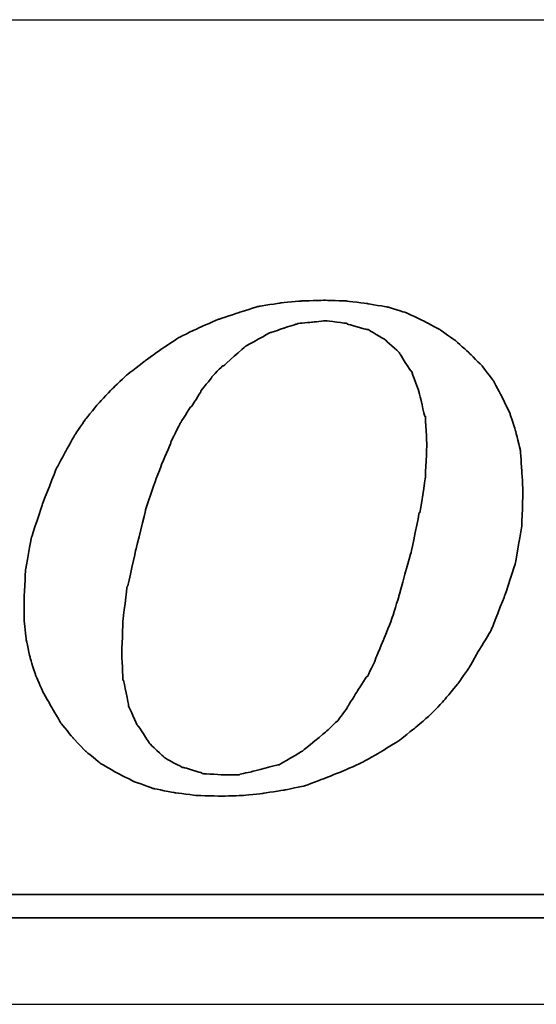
# Model space of a CAD drawing. Header units: millimetres. Extents: x 745 to 1024, y 329 to 423.
# Tile 50 of 56: x 953.134 to 953.921, y 354.535 to 356.035. Entities that reach past the tile are written whole.
import ezdxf

# ---------------------------------------------------------------- set-up
doc = ezdxf.new("R2010")
doc.units = ezdxf.units.MM
doc.header["$LTSCALE"] = 0.15
for name, color, linetype in [('DIM', 4, 'CONTINUOUS'), ('layer 1', 7, 'CONTINUOUS'), ('OUT', 3, 'CONTINUOUS')]:
    doc.layers.add(name, color=color, linetype=linetype)

# ---------------------------------------------------------------- blocks, each defined once
blk = doc.blocks.new('TBI MOTION logo(完整正式版)')
at = {"layer": 'layer 1', "color": 22, "lineweight": 35}
for points, knots in [([(35.79625, -6.98375), (35.79625, -6.98375), (36.23125, -7.43875), (36.23125, -7.43875), (36.23125, -7.43875), (36.23125, -7.43875), (36.75625, -7.87125), (36.75625, -7.87125), (36.75625, -7.87125), (36.75625, -7.87125), (37.33125, -8.20375), (37.33125, -8.20375), (37.33125, -8.20375), (37.33125, -8.20375), (37.95625, -8.51875), (37.95625, -8.51875), (37.95625, -8.51875), (37.95625, -8.51875), (38.62625, -8.75875), (38.62625, -8.75875), (38.62625, -8.75875), (38.62625, -8.75875), (39.37125, -8.90375), (39.37125, -8.90375), (39.37125, -8.90375), (39.37125, -8.90375), (40.14125, -8.99875), (40.14125, -8.99875), (40.14125, -8.99875), (40.14125, -8.99875), (41.02625, -9.02375), (41.02625, -9.02375), (41.02625, -9.02375), (41.02625, -9.02375), (41.74625, -8.99875), (41.74625, -8.99875), (41.74625, -8.99875), (41.74625, -8.99875), (42.46625, -8.92375), (42.46625, -8.92375), (42.46625, -8.92375), (42.46625, -8.92375), (43.21125, -8.80625), (43.21125, -8.80625), (43.21125, -8.80625), (43.21125, -8.80625), (43.93125, -8.66375), (43.93125, -8.66375), (43.93125, -8.66375), (43.93125, -8.66375), (44.62625, -8.39875), (44.62625, -8.39875), (44.62625, -8.39875), (44.62625, -8.39875), (45.29625, -8.13375), (45.29625, -8.13375), (45.29625, -8.13375), (45.29625, -8.13375), (45.94625, -7.84375), (45.94625, -7.84375), (45.94625, -7.84375), (45.94625, -7.84375), (46.61625, -7.46375), (46.61625, -7.46375), (46.61625, -7.46375), (46.61625, -7.46375), (47.24125, -7.07875), (47.24125, -7.07875), (47.24125, -7.07875), (47.24125, -7.07875), (47.81625, -6.62375), (47.81625, -6.62375), (47.81625, -6.62375), (47.81625, -6.62375), (48.36875, -6.14375), (48.36875, -6.14375), (48.36875, -6.14375), (48.36875, -6.14375), (48.84625, -5.64125), (48.84625, -5.64125), (48.84625, -5.64125), (48.84625, -5.64125), (49.32625, -5.06375), (49.32625, -5.06375), (49.32625, -5.06375), (49.32625, -5.06375), (49.71125, -4.51374), (49.71125, -4.51374), (49.71125, -4.51374), (49.71125, -4.51374), (50.09625, -3.83874), (50.09625, -3.83874), (50.09625, -3.83874), (50.09625, -3.83874), (50.48125, -3.21374), (50.48125, -3.21374), (50.48125, -3.21374), (50.48125, -3.21374), (50.96125, -1.99125), (50.96125, -1.99125), (50.96125, -1.99125), (50.96125, -1.99125), (51.34375, -0.81875), (51.34375, -0.81875), (51.34375, -0.81875), (51.34375, -0.81875), (51.56125, 0.45624), (51.56125, 0.45624), (51.56125, 0.45624), (51.56125, 0.45624), (51.60625, 1.67624), (51.60625, 1.67624), (51.60625, 1.67624), (51.60625, 1.67624), (51.56125, 2.44625), (51.56125, 2.44625), (51.56125, 2.44625), (51.56125, 2.44625), (51.51125, 3.14125), (51.51125, 3.14125), (51.51125, 3.14125), (51.51125, 3.14125), (51.34375, 3.81125), (51.34375, 3.81125), (51.34375, 3.81125), (51.34375, 3.81125), (51.15125, 4.41125), (51.15125, 4.41125), (51.15125, 4.41125), (51.15125, 4.41125), (50.86125, 5.01125), (50.86125, 5.01125), (50.86125, 5.01125), (50.86125, 5.01125), (50.55125, 5.58875), (50.55125, 5.58875), (50.55125, 5.58875), (50.55125, 5.58875), (50.16625, 6.09125), (50.16625, 6.09125), (50.16625, 6.09125), (50.16625, 6.09125), (49.71125, 6.54875), (49.71125, 6.54875), (49.71125, 6.54875), (49.71125, 6.54875), (49.23125, 6.98125), (49.23125, 6.98125), (49.23125, 6.98125), (49.23125, 6.98125), (48.67875, 7.36625), (48.67875, 7.36625), (48.67875, 7.36625), (48.67875, 7.36625), (48.10375, 7.67625), (48.10375, 7.67625), (48.10375, 7.67625), (48.10375, 7.67625), (47.48125, 7.96375), (47.48125, 7.96375), (47.48125, 7.96375), (47.48125, 7.96375), (46.85625, 8.15625), (46.85625, 8.15625), (46.85625, 8.15625), (46.85625, 8.15625), (46.13625, 8.27624), (46.13625, 8.27624), (46.13625, 8.27624), (46.13625, 8.27624), (45.39125, 8.37125), (45.39125, 8.37125), (45.39125, 8.37125), (45.39125, 8.37125), (44.62625, 8.39624), (44.62625, 8.39624), (44.62625, 8.39624), (44.62625, 8.39624), (43.83625, 8.37125), (43.83625, 8.37125), (43.83625, 8.37125), (43.83625, 8.37125), (43.09125, 8.30125), (43.09125, 8.30125), (43.09125, 8.30125), (43.09125, 8.30125), (42.32125, 8.18125), (42.32125, 8.18125), (42.32125, 8.18125), (42.32125, 8.18125), (41.62875, 7.96375), (41.62875, 7.96375), (41.62875, 7.96375), (41.62875, 7.96375), (40.90625, 7.72625), (40.90625, 7.72625), (40.90625, 7.72625), (40.90625, 7.72625), (40.23624, 7.43625), (40.23624, 7.43625), (40.23624, 7.43625), (40.23624, 7.43625), (39.54124, 7.10125), (39.54124, 7.10125), (39.54124, 7.10125), (39.54124, 7.10125), (38.91625, 6.69125), (38.91625, 6.69125), (38.91625, 6.69125), (38.91625, 6.69125), (38.31625, 6.26125), (38.31625, 6.26125), (38.31625, 6.26125), (38.31625, 6.26125), (37.69125, 5.78125), (37.69125, 5.78125), (37.69125, 5.78125), (37.69125, 5.78125), (37.18625, 5.30125), (37.18625, 5.30125), (37.18625, 5.30125), (37.18625, 5.30125), (36.70625, 4.79624), (36.70625, 4.79624), (36.70625, 4.79624), (36.70625, 4.79624), (36.23125, 4.22125), (36.23125, 4.22125), (36.23125, 4.22125), (36.23125, 4.22125), (35.87124, 3.69375), (35.87124, 3.69375), (35.87124, 3.69375), (35.87124, 3.69375), (35.53125, 3.09125), (35.53125, 3.09125), (35.53125, 3.09125), (35.53125, 3.09125), (35.19875, 2.47125), (35.19875, 2.47125), (35.19875, 2.47125), (35.19875, 2.47125), (34.71625, 1.24625), (34.71625, 1.24625), (34.71625, 1.24625), (34.71625, 1.24625), (34.33125, 0.06874), (34.33125, 0.06874), (34.33125, 0.06874), (34.33125, 0.06874), (34.11625, -1.07875), (34.11625, -1.07875), (34.11625, -1.07875), (34.11625, -1.07875), (34.07125, -2.15875), (34.07125, -2.15875), (34.07125, -2.15875), (34.07125, -2.15875), (34.07125, -2.85375), (34.07125, -2.85375), (34.07125, -2.85375), (34.07125, -2.85375), (34.14125, -3.50375), (34.14125, -3.50375), (34.14125, -3.50375), (34.14125, -3.50375), (34.28625, -4.17375), (34.28625, -4.17375), (34.28625, -4.17375), (34.28625, -4.17375), (34.47625, -4.77624), (34.47625, -4.77624), (34.47625, -4.77624), (34.47625, -4.77624), (34.71625, -5.32625), (34.71625, -5.32625), (34.71625, -5.32625), (34.71625, -5.32625), (35.05375, -5.92875), (35.05375, -5.92875), (35.05375, -5.92875), (35.05375, -5.92875), (35.36375, -6.45375), (35.36375, -6.45375), (35.36375, -6.45375), (35.36375, -6.45375), (35.79625, -6.98375), (35.79625, -6.98375)], [0, 0, 0, 0, 0.01388889, 0.01388889, 0.01388889, 0.0138889, 0.02777778, 0.02777778, 0.02777778, 0.02777779, 0.04166667, 0.04166667, 0.04166667, 0.04166668, 0.05555556, 0.05555556, 0.05555556, 0.05555557, 0.06944444, 0.06944444, 0.06944444, 0.06944445, 0.08333333, 0.08333333, 0.08333333, 0.08333334, 0.09722222, 0.09722222, 0.09722222, 0.09722223, 0.11111111, 0.11111111, 0.11111111, 0.11111112, 0.125, 0.125, 0.125, 0.12500001, 0.13888889, 0.13888889, 0.13888889, 0.1388889, 0.15277778, 0.15277778, 0.15277778, 0.15277779, 0.16666667, 0.16666667, 0.16666667, 0.16666668, 0.18055556, 0.18055556, 0.18055556, 0.18055557, 0.19444444, 0.19444444, 0.19444444, 0.19444445, 0.20833333, 0.20833333, 0.20833333, 0.20833334, 0.22222222, 0.22222222, 0.22222222, 0.22222223, 0.23611111, 0.23611111, 0.23611111, 0.23611112, 0.25, 0.25, 0.25, 0.25000001, 0.26388889, 0.26388889, 0.26388889, 0.2638889, 0.27777778, 0.27777778, 0.27777778, 0.27777779, 0.29166667, 0.29166667, 0.29166667, 0.29166668, 0.30555556, 0.30555556, 0.30555556, 0.30555557, 0.31944444, 0.31944444, 0.31944444, 0.31944445, 0.33333333, 0.33333333, 0.33333333, 0.33333334, 0.34722222, 0.34722222, 0.34722222, 0.34722223, 0.36111111, 0.36111111, 0.36111111, 0.36111112, 0.375, 0.375, 0.375, 0.37500001, 0.38888889, 0.38888889, 0.38888889, 0.3888889, 0.40277778, 0.40277778, 0.40277778, 0.40277779, 0.41666667, 0.41666667, 0.41666667, 0.41666668, 0.43055556, 0.43055556, 0.43055556, 0.43055557, 0.44444444, 0.44444444, 0.44444444, 0.44444445, 0.45833333, 0.45833333, 0.45833333, 0.45833334, 0.47222222, 0.47222222, 0.47222222, 0.47222223, 0.48611111, 0.48611111, 0.48611111, 0.48611112, 0.5, 0.5, 0.5, 0.50000001, 0.51388889, 0.51388889, 0.51388889, 0.5138889, 0.52777778, 0.52777778, 0.52777778, 0.52777779, 0.54166667, 0.54166667, 0.54166667, 0.54166668, 0.55555556, 0.55555556, 0.55555556, 0.55555557, 0.56944444, 0.56944444, 0.56944444, 0.56944445, 0.58333333, 0.58333333, 0.58333333, 0.58333334, 0.59722222, 0.59722222, 0.59722222, 0.59722223, 0.61111111, 0.61111111, 0.61111111, 0.61111112, 0.625, 0.625, 0.625, 0.62500001, 0.63888889, 0.63888889, 0.63888889, 0.6388889, 0.65277778, 0.65277778, 0.65277778, 0.65277779, 0.66666667, 0.66666667, 0.66666667, 0.66666668, 0.68055556, 0.68055556, 0.68055556, 0.68055557, 0.69444444, 0.69444444, 0.69444444, 0.69444445, 0.70833333, 0.70833333, 0.70833333, 0.70833334, 0.72222222, 0.72222222, 0.72222222, 0.72222223, 0.73611111, 0.73611111, 0.73611111, 0.73611112, 0.75, 0.75, 0.75, 0.75000001, 0.76388889, 0.76388889, 0.76388889, 0.7638889, 0.77777778, 0.77777778, 0.77777778, 0.77777779, 0.79166667, 0.79166667, 0.79166667, 0.79166668, 0.80555556, 0.80555556, 0.80555556, 0.80555557, 0.81944444, 0.81944444, 0.81944444, 0.81944445, 0.83333333, 0.83333333, 0.83333333, 0.83333334, 0.84722222, 0.84722222, 0.84722222, 0.84722223, 0.86111111, 0.86111111, 0.86111111, 0.86111112, 0.875, 0.875, 0.875, 0.87500001, 0.88888889, 0.88888889, 0.88888889, 0.8888889, 0.90277778, 0.90277778, 0.90277778, 0.90277779, 0.91666667, 0.91666667, 0.91666667, 0.91666668, 0.93055556, 0.93055556, 0.93055556, 0.93055557, 0.94444444, 0.94444444, 0.94444444, 0.94444445, 0.95833333, 0.95833333, 0.95833333, 0.95833334, 0.97222222, 0.97222222, 0.97222222, 0.97222223, 0.98611111, 0.98611111, 0.98611111, 0.98611112, 1, 1, 1, 1]), ([(38.33875, 1.03124), (38.33875, 1.03124), (38.62625, 1.89625), (38.62625, 1.89625), (38.62625, 1.89625), (38.62625, 1.89625), (38.91625, 2.66375), (38.91625, 2.66375), (38.91625, 2.66375), (38.91625, 2.66375), (39.22625, 3.38125), (39.22625, 3.38125), (39.22625, 3.38125), (39.22625, 3.38125), (39.22625, 3.40624), (39.22625, 3.40624), (39.22625, 3.40624), (39.22625, 3.40624), (39.56124, 4.07624), (39.56124, 4.07624), (39.56124, 4.07624), (39.56124, 4.07624), (39.92125, 4.65125), (39.92125, 4.65125), (39.92125, 4.65125), (39.92125, 4.65125), (39.94625, 4.65125), (39.94625, 4.65125), (39.94625, 4.65125), (39.94625, 4.65125), (40.28125, 5.17875), (40.28125, 5.17875), (40.28125, 5.17875), (40.28125, 5.17875), (40.28125, 5.20375), (40.28125, 5.20375), (40.28125, 5.20375), (40.28125, 5.20375), (40.66875, 5.68625), (40.66875, 5.68625), (40.66875, 5.68625), (40.66875, 5.68625), (40.66875, 5.70625), (40.66875, 5.70625), (40.66875, 5.70625), (40.66875, 5.70625), (41.05124, 6.09125), (41.05124, 6.09125), (41.05124, 6.09125), (41.05124, 6.09125), (41.07625, 6.09125), (41.07625, 6.09125), (41.07625, 6.09125), (41.07625, 6.09125), (41.84125, 6.76625), (41.84125, 6.76625), (41.84125, 6.76625), (41.84125, 6.76625), (41.86625, 6.78625), (41.86625, 6.78625), (41.86625, 6.78625), (41.86625, 6.78625), (42.73125, 7.26624), (42.73125, 7.26624), (42.73125, 7.26624), (42.73125, 7.26624), (42.75625, 7.26624), (42.75625, 7.26624), (42.75625, 7.26624), (42.75625, 7.26624), (43.18625, 7.41125), (43.18625, 7.41125), (43.18625, 7.41125), (43.18625, 7.41125), (43.64125, 7.55625), (43.64125, 7.55625), (43.64125, 7.55625), (43.64125, 7.55625), (43.66625, 7.55625), (43.66625, 7.55625), (43.66625, 7.55625), (43.66625, 7.55625), (43.69125, 7.58124), (43.69125, 7.58124), (43.69125, 7.58124), (43.69125, 7.58124), (44.19125, 7.62625), (44.19125, 7.62625), (44.19125, 7.62625), (44.19125, 7.62625), (44.67125, 7.67625), (44.67125, 7.67625), (44.67125, 7.67625), (44.67125, 7.67625), (44.69625, 7.67625), (44.69625, 7.67625), (44.69625, 7.67625), (44.69625, 7.67625), (45.41875, 7.58124), (45.41875, 7.58124), (45.41875, 7.58124), (45.41875, 7.58124), (45.44125, 7.55625), (45.44125, 7.55625), (45.44125, 7.55625), (45.44125, 7.55625), (46.11125, 7.36625), (46.11125, 7.36625), (46.11125, 7.36625), (46.11125, 7.36625), (46.13625, 7.36625), (46.13625, 7.36625), (46.13625, 7.36625), (46.13625, 7.36625), (46.15875, 7.36625), (46.15875, 7.36625), (46.15875, 7.36625), (46.15875, 7.36625), (46.73625, 7.02624), (46.73625, 7.02624), (46.73625, 7.02624), (46.73625, 7.02624), (46.76125, 7.00624), (46.76125, 7.00624), (46.76125, 7.00624), (46.76125, 7.00624), (47.24125, 6.57124), (47.24125, 6.57124), (47.24125, 6.57124), (47.24125, 6.57124), (47.26625, 6.54875), (47.26625, 6.54875), (47.26625, 6.54875), (47.26625, 6.54875), (47.26625, 6.52375), (47.26625, 6.52375), (47.26625, 6.52375), (47.26625, 6.52375), (47.67375, 5.89875), (47.67375, 5.89875), (47.67375, 5.89875), (47.67375, 5.89875), (47.69625, 5.89875), (47.69625, 5.89875), (47.69625, 5.89875), (47.69625, 5.89875), (47.69625, 5.87625), (47.69625, 5.87625), (47.69625, 5.87625), (47.69625, 5.87625), (47.96125, 5.15625), (47.96125, 5.15625), (47.96125, 5.15625), (47.96125, 5.15625), (47.96125, 5.13125), (47.96125, 5.13125), (47.96125, 5.13125), (47.96125, 5.13125), (48.15125, 4.31875), (48.15125, 4.31875), (48.15125, 4.31875), (48.15125, 4.31875), (48.17625, 4.31875), (48.17625, 4.31875), (48.17625, 4.31875), (48.17625, 4.31875), (48.17625, 4.29125), (48.17625, 4.29125), (48.17625, 4.29125), (48.17625, 4.29125), (48.22625, 3.33125), (48.22625, 3.33125), (48.22625, 3.33125), (48.22625, 3.33125), (48.22625, 3.30875), (48.22625, 3.30875), (48.22625, 3.30875), (48.22625, 3.30875), (48.17625, 2.20624), (48.17625, 2.20624), (48.17625, 2.20624), (48.17625, 2.20624), (48.17625, 2.18124), (48.17625, 2.18124), (48.17625, 2.18124), (48.17625, 2.18124), (47.98375, 0.93624), (47.98375, 0.93624), (47.98375, 0.93624), (47.98375, 0.93624), (47.96125, 0.93624), (47.96125, 0.93624), (47.96125, 0.93624), (47.96125, 0.93624), (47.67375, -0.45874), (47.67375, -0.45874), (47.67375, -0.45874), (47.67375, -0.45874), (47.24125, -1.99125), (47.24125, -1.99125), (47.24125, -1.99125), (47.24125, -1.99125), (47.24125, -2.01874), (47.24125, -2.01874), (47.24125, -2.01874), (47.24125, -2.01874), (47.00125, -2.78375), (47.00125, -2.78375), (47.00125, -2.78375), (47.00125, -2.78375), (46.71125, -3.50375), (46.71125, -3.50375), (46.71125, -3.50375), (46.71125, -3.50375), (46.42625, -4.19875), (46.42625, -4.19875), (46.42625, -4.19875), (46.42625, -4.19875), (46.42625, -4.22375), (46.42625, -4.22375), (46.42625, -4.22375), (46.42625, -4.22375), (46.13625, -4.82374), (46.13625, -4.82374), (46.13625, -4.82374), (46.13625, -4.82374), (46.11125, -4.82374), (46.11125, -4.82374), (46.11125, -4.82374), (46.11125, -4.82374), (45.77625, -5.35125), (45.77625, -5.35125), (45.77625, -5.35125), (45.77625, -5.35125), (45.44125, -5.87875), (45.44125, -5.87875), (45.44125, -5.87875), (45.44125, -5.87875), (45.44125, -5.90375), (45.44125, -5.90375), (45.44125, -5.90375), (45.44125, -5.90375), (45.10625, -6.35875), (45.10625, -6.35875), (45.10625, -6.35875), (45.10625, -6.35875), (45.08125, -6.38375), (45.08125, -6.38375), (45.08125, -6.38375), (45.08125, -6.38375), (44.69625, -6.74375), (44.69625, -6.74375), (44.69625, -6.74375), (44.69625, -6.74375), (43.88375, -7.41625), (43.88375, -7.41625), (43.88375, -7.41625), (43.88375, -7.41625), (43.85625, -7.43875), (43.85625, -7.43875), (43.85625, -7.43875), (43.85625, -7.43875), (43.04125, -7.91875), (43.04125, -7.91875), (43.04125, -7.91875), (43.04125, -7.91875), (43.01625, -7.91875), (43.01625, -7.91875), (43.01625, -7.91875), (43.01625, -7.91875), (42.99625, -7.91875), (42.99625, -7.91875), (42.99625, -7.91875), (42.99625, -7.91875), (42.08125, -8.15875), (42.08125, -8.15875), (42.08125, -8.15875), (42.08125, -8.15875), (41.65125, -8.25625), (41.65125, -8.25625), (41.65125, -8.25625), (41.65125, -8.25625), (41.62875, -8.27875), (41.62875, -8.27875), (41.62875, -8.27875), (41.62875, -8.27875), (41.60125, -8.27875), (41.60125, -8.27875), (41.60125, -8.27875), (41.60125, -8.27875), (41.12125, -8.27875), (41.12125, -8.27875), (41.12125, -8.27875), (41.12125, -8.27875), (40.35624, -8.23125), (40.35624, -8.23125), (40.35624, -8.23125), (40.35624, -8.23125), (40.33125, -8.23125), (40.33125, -8.23125), (40.33125, -8.23125), (40.33125, -8.23125), (40.30625, -8.20375), (40.30625, -8.20375), (40.30625, -8.20375), (40.30625, -8.20375), (39.68375, -8.01375), (39.68375, -8.01375), (39.68375, -8.01375), (39.68375, -8.01375), (39.66124, -8.01375), (39.66124, -8.01375), (39.66124, -8.01375), (39.66124, -8.01375), (39.63625, -8.01375), (39.63625, -8.01375), (39.63625, -8.01375), (39.63625, -8.01375), (39.01125, -7.67875), (39.01125, -7.67875), (39.01125, -7.67875), (39.01125, -7.67875), (38.98875, -7.65375), (38.98875, -7.65375), (38.98875, -7.65375), (38.98875, -7.65375), (38.48625, -7.17375), (38.48625, -7.17375), (38.48625, -7.17375), (38.48625, -7.17375), (38.45875, -7.14875), (38.45875, -7.14875), (38.45875, -7.14875), (38.45875, -7.14875), (38.45875, -7.12875), (38.45875, -7.12875), (38.45875, -7.12875), (38.45875, -7.12875), (38.07625, -6.54875), (38.07625, -6.54875), (38.07625, -6.54875), (38.07625, -6.54875), (38.05125, -6.54875), (38.05125, -6.54875), (38.05125, -6.54875), (38.05125, -6.54875), (38.05125, -6.52875), (38.05125, -6.52875), (38.05125, -6.52875), (38.05125, -6.52875), (37.74125, -5.85375), (37.74125, -5.85375), (37.74125, -5.85375), (37.74125, -5.85375), (37.74125, -5.82875), (37.74125, -5.82875), (37.74125, -5.82875), (37.74125, -5.82875), (37.57375, -4.96875), (37.57375, -4.96875), (37.57375, -4.96875), (37.57375, -4.96875), (37.54625, -4.94375), (37.54625, -4.94375), (37.54625, -4.94375), (37.54625, -4.94375), (37.50125, -4.03375), (37.50125, -4.03375), (37.50125, -4.03375), (37.50125, -4.03375), (37.50125, -4.00875), (37.50125, -4.00875), (37.50125, -4.00875), (37.50125, -4.00875), (37.54625, -2.85375), (37.54625, -2.85375), (37.54625, -2.85375), (37.54625, -2.85375), (37.69125, -1.65875), (37.69125, -1.65875), (37.69125, -1.65875), (37.69125, -1.65875), (37.71624, -1.63375), (37.71624, -1.63375), (37.71624, -1.63375), (37.71624, -1.63375), (38.00375, -0.33875), (38.00375, -0.33875), (38.00375, -0.33875), (38.00375, -0.33875), (38.33875, 1.00624), (38.33875, 1.00624), (38.33875, 1.00624), (38.33875, 1.00624), (38.33875, 1.03124), (38.33875, 1.03124)], [0, 0, 0, 0, 0.01010101, 0.01010101, 0.01010101, 0.01010102, 0.02020202, 0.02020202, 0.02020202, 0.02020203, 0.03030303, 0.03030303, 0.03030303, 0.03030304, 0.04040404, 0.04040404, 0.04040404, 0.04040405, 0.05050505, 0.05050505, 0.05050505, 0.05050506, 0.06060606, 0.06060606, 0.06060606, 0.06060607, 0.07070707, 0.07070707, 0.07070707, 0.07070708, 0.08080808, 0.08080808, 0.08080808, 0.08080809, 0.09090909, 0.09090909, 0.09090909, 0.0909091, 0.1010101, 0.1010101, 0.1010101, 0.10101011, 0.11111111, 0.11111111, 0.11111111, 0.11111112, 0.12121212, 0.12121212, 0.12121212, 0.12121213, 0.13131313, 0.13131313, 0.13131313, 0.13131314, 0.14141414, 0.14141414, 0.14141414, 0.14141415, 0.15151515, 0.15151515, 0.15151515, 0.15151516, 0.16161616, 0.16161616, 0.16161616, 0.16161617, 0.17171717, 0.17171717, 0.17171717, 0.17171718, 0.18181818, 0.18181818, 0.18181818, 0.18181819, 0.19191919, 0.19191919, 0.19191919, 0.1919192, 0.2020202, 0.2020202, 0.2020202, 0.20202021, 0.21212121, 0.21212121, 0.21212121, 0.21212122, 0.22222222, 0.22222222, 0.22222222, 0.22222223, 0.23232323, 0.23232323, 0.23232323, 0.23232324, 0.24242424, 0.24242424, 0.24242424, 0.24242425, 0.25252525, 0.25252525, 0.25252525, 0.25252526, 0.26262626, 0.26262626, 0.26262626, 0.26262627, 0.27272727, 0.27272727, 0.27272727, 0.27272728, 0.28282828, 0.28282828, 0.28282828, 0.28282829, 0.29292929, 0.29292929, 0.29292929, 0.2929293, 0.3030303, 0.3030303, 0.3030303, 0.30303031, 0.31313131, 0.31313131, 0.31313131, 0.31313132, 0.32323232, 0.32323232, 0.32323232, 0.32323233, 0.33333333, 0.33333333, 0.33333333, 0.33333334, 0.34343434, 0.34343434, 0.34343434, 0.34343435, 0.35353535, 0.35353535, 0.35353535, 0.35353536, 0.36363636, 0.36363636, 0.36363636, 0.36363637, 0.37373737, 0.37373737, 0.37373737, 0.37373738, 0.38383838, 0.38383838, 0.38383838, 0.38383839, 0.39393939, 0.39393939, 0.39393939, 0.3939394, 0.4040404, 0.4040404, 0.4040404, 0.40404041, 0.41414141, 0.41414141, 0.41414141, 0.41414142, 0.42424242, 0.42424242, 0.42424242, 0.42424243, 0.43434343, 0.43434343, 0.43434343, 0.43434344, 0.44444444, 0.44444444, 0.44444444, 0.44444445, 0.45454545, 0.45454545, 0.45454545, 0.45454546, 0.46464646, 0.46464646, 0.46464646, 0.46464647, 0.47474747, 0.47474747, 0.47474747, 0.47474748, 0.48484848, 0.48484848, 0.48484848, 0.48484849, 0.49494949, 0.49494949, 0.49494949, 0.4949495, 0.50505051, 0.50505051, 0.50505051, 0.50505052, 0.51515152, 0.51515152, 0.51515152, 0.51515153, 0.52525253, 0.52525253, 0.52525253, 0.52525254, 0.53535354, 0.53535354, 0.53535354, 0.53535355, 0.54545455, 0.54545455, 0.54545455, 0.54545456, 0.55555556, 0.55555556, 0.55555556, 0.55555557, 0.56565657, 0.56565657, 0.56565657, 0.56565658, 0.57575758, 0.57575758, 0.57575758, 0.57575759, 0.58585859, 0.58585859, 0.58585859, 0.5858586, 0.5959596, 0.5959596, 0.5959596, 0.59595961, 0.60606061, 0.60606061, 0.60606061, 0.60606062, 0.61616162, 0.61616162, 0.61616162, 0.61616163, 0.62626263, 0.62626263, 0.62626263, 0.62626264, 0.63636364, 0.63636364, 0.63636364, 0.63636365, 0.64646465, 0.64646465, 0.64646465, 0.64646466, 0.65656566, 0.65656566, 0.65656566, 0.65656567, 0.66666667, 0.66666667, 0.66666667, 0.66666668, 0.67676768, 0.67676768, 0.67676768, 0.67676769, 0.68686869, 0.68686869, 0.68686869, 0.6868687, 0.6969697, 0.6969697, 0.6969697, 0.69696971, 0.70707071, 0.70707071, 0.70707071, 0.70707072, 0.71717172, 0.71717172, 0.71717172, 0.71717173, 0.72727273, 0.72727273, 0.72727273, 0.72727274, 0.73737374, 0.73737374, 0.73737374, 0.73737375, 0.74747475, 0.74747475, 0.74747475, 0.74747476, 0.75757576, 0.75757576, 0.75757576, 0.75757577, 0.76767677, 0.76767677, 0.76767677, 0.76767678, 0.77777778, 0.77777778, 0.77777778, 0.77777779, 0.78787879, 0.78787879, 0.78787879, 0.7878788, 0.7979798, 0.7979798, 0.7979798, 0.79797981, 0.80808081, 0.80808081, 0.80808081, 0.80808082, 0.81818182, 0.81818182, 0.81818182, 0.81818183, 0.82828283, 0.82828283, 0.82828283, 0.82828284, 0.83838384, 0.83838384, 0.83838384, 0.83838385, 0.84848485, 0.84848485, 0.84848485, 0.84848486, 0.85858586, 0.85858586, 0.85858586, 0.85858587, 0.86868687, 0.86868687, 0.86868687, 0.86868688, 0.87878788, 0.87878788, 0.87878788, 0.87878789, 0.88888889, 0.88888889, 0.88888889, 0.8888889, 0.8989899, 0.8989899, 0.8989899, 0.89898991, 0.90909091, 0.90909091, 0.90909091, 0.90909092, 0.91919192, 0.91919192, 0.91919192, 0.91919193, 0.92929293, 0.92929293, 0.92929293, 0.92929294, 0.93939394, 0.93939394, 0.93939394, 0.93939395, 0.94949495, 0.94949495, 0.94949495, 0.94949496, 0.95959596, 0.95959596, 0.95959596, 0.95959597, 0.96969697, 0.96969697, 0.96969697, 0.96969698, 0.97979798, 0.97979798, 0.97979798, 0.97979799, 0.98989899, 0.98989899, 0.98989899, 0.989899, 1, 1, 1, 1]), ([(75.90875, -9.47875), (75.90875, -9.47875), (75.90875, -12.28625), (75.90875, -12.28625), (75.90875, -12.28625), (75.90875, -12.28625), (75.90875, -12.47875), (75.90875, -12.47875), (75.90875, -12.47875), (75.90875, -12.47875), (75.71625, -12.47875), (75.71625, -12.47875), (75.71625, -12.47875), (75.71625, -12.47875), (-88.32875, -12.47875), (-88.32875, -12.47875), (-88.32875, -12.47875), (-88.32875, -12.47875), (-88.32875, -13.29375), (-88.32875, -13.29375), (-88.32875, -13.29375), (-88.32875, -13.29375), (82.89125, -13.29375), (82.89125, -13.29375), (82.89125, -13.29375), (82.89125, -13.29375), (75.90875, -9.47875), (75.90875, -9.47875)], [0, 0, 0, 0, 0.14285714, 0.14285714, 0.14285714, 0.14285715, 0.28571429, 0.28571429, 0.28571429, 0.2857143, 0.42857143, 0.42857143, 0.42857143, 0.42857144, 0.57142857, 0.57142857, 0.57142857, 0.57142858, 0.71428571, 0.71428571, 0.71428571, 0.71428572, 0.85714286, 0.85714286, 0.85714286, 0.85714287, 1, 1, 1, 1])]:
    blk.add_open_spline(points, degree=3, knots=knots, dxfattribs=at)

msp = doc.modelspace()

# ---------------------------------------------------------------- linework, layer by layer
at = {"layer": 'OUT', "color": 7}
for p, q in [((945.0398, 356.0348), (955.5857, 356.0348)), ((945.0398, 354.5348), (955.5857, 354.5348))]:
    msp.add_line(p, q, dxfattribs=at)

# ---------------------------------------------------------------- block references
at = {"layer": 'DIM', "color": 7, "xscale": 0.0433753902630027, "yscale": 0.0433753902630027, "zscale": 0.0433753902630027}
msp.add_blockref('TBI MOTION logo(完整正式版)', (951.6627, 355.2432), dxfattribs=at)

doc.saveas('drawing.dxf')
